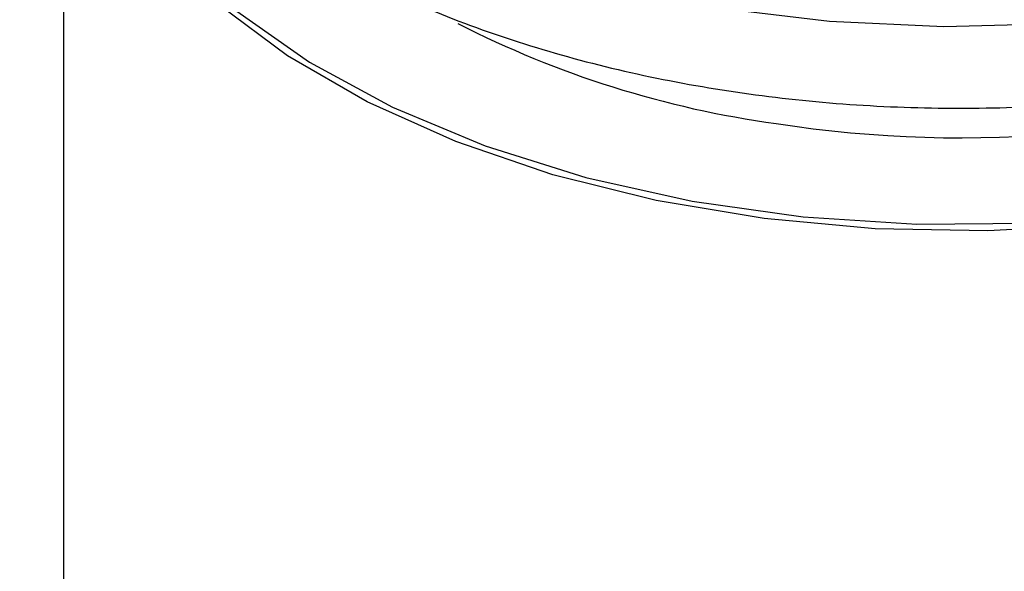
# Paper-space layout '_Isometric' of a CAD drawing. Header units: millimetres. Extents: x -169 to 64, y -14 to 266.
# Tile 4 of 17: x -21 to 1, y 87 to 100. Entities that reach past the tile are written whole.
import ezdxf

# ---------------------------------------------------------------- set-up
doc = ezdxf.new("R2010")
doc.units = ezdxf.units.MM

psp = doc.layouts.new('_Isometric')

# ---------------------------------------------------------------- linework, layer by layer
at = {"color": 7, "linetype": 'Continuous', "lineweight": 25}
psp.add_line((-20, 106.477), (-20, 71.229), dxfattribs=at)
at = {"color": 7, "linetype": 'Continuous', "lineweight": 25, "flags": 128}
for points in [[(2.195, 99.557), (-0.355, 99.491), (-2.9, 99.607), (-5.401, 99.903), (-7.82, 100.373), (-10.12, 101.012), (-12.267, 101.809), (-14.228, 102.753), (-15.973, 103.828), (-17.476, 105.019), (-18.714, 106.308), (-19.669, 107.674), (-20.325, 109.098), (-20.388, 109.285)], [(3.129, 95.073), (0.628, 94.937), (-1.882, 94.982), (-4.363, 95.209), (-6.775, 95.614), (-9.08, 96.19), (-11.242, 96.928), (-13.226, 97.816), (-15.002, 98.842), (-16.542, 99.987), (-17.82, 101.235), (-18.818, 102.566), (-19.518, 103.958), (-19.911, 105.39), (-20, 106.477)], [(-19.894, 106.273), (-19.775, 105.272), (-19.328, 103.823), (-18.563, 102.419), (-17.494, 101.082), (-16.137, 99.836), (-14.515, 98.7), (-12.655, 97.693), (-10.587, 96.831), (-8.346, 96.13), (-5.967, 95.599), (-3.49, 95.249), (-0.957, 95.084), (1.593, 95.107)]]:
    psp.add_lwpolyline(points, dxfattribs=at)
at = {"color": 8, "linetype": 'Continuous', "lineweight": 25}
psp.add_arc((-1.072, 119.374), 22.249, 242.9158, 262.1959, dxfattribs=at)
at = {"color": 7, "linetype": 'Continuous', "lineweight": 25}
psp.add_arc((0.013, 123.629), 26.616, 261.1257, 289.7913, dxfattribs=at)
psp.add_open_spline([(-20.972, 110.873), (-20.976, 110.47), (-20.986, 109.556), (-20.664, 108.146), (-20.079, 106.675), (-19.221, 105.266), (-18.108, 103.929), (-16.743, 102.681), (-15.142, 101.539), (-13.33, 100.521), (-11.335, 99.643), (-9.189, 98.917), (-6.923, 98.349), (-4.568, 97.946), (-2.154, 97.711), (0.287, 97.646), (2.724, 97.751), (5.126, 98.026), (7.462, 98.468), (9.703, 99.073), (11.819, 99.836), (13.783, 100.753), (15.568, 101.815), (17.147, 103.015), (18.49, 104.34), (19.568, 105.77), (20.365, 107.28), (20.84, 108.835), (21.036, 110.039), (20.98, 110.707), (20.968, 110.854)], degree=3, knots=[0, 0, 0, 0, 0.027164, 0.061745, 0.096454, 0.131707, 0.167724, 0.204488, 0.241797, 0.279398, 0.317081, 0.354718, 0.392279, 0.429767, 0.467199, 0.504602, 0.542006, 0.579435, 0.616916, 0.65448, 0.692158, 0.729971, 0.767923, 0.805975, 0.843959, 0.881618, 0.918632, 0.954768, 0.990045, 1, 1, 1, 1], dxfattribs=at)

doc.saveas('drawing.dxf')
